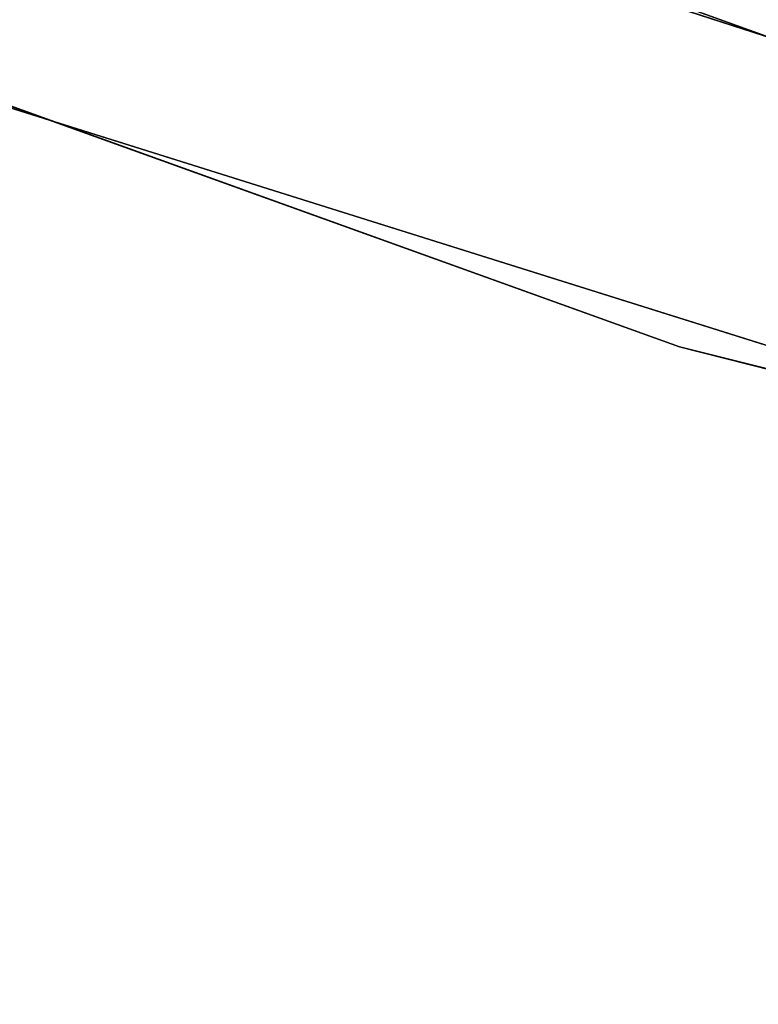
# Model space of a CAD drawing. Extents: x -950 to 950, y -950 to 950.
# Tile 88 of 256: x -277.33 to -270.45, y -886.28 to -877.1. Entities that reach past the tile are written whole.
import ezdxf

# ---------------------------------------------------------------- set-up
doc = ezdxf.new("R2010")
doc.units = 0
doc.layers.get('0').update_dxf_attribs({"color": 13, "linetype": 'CONTINUOUS'})

# ---------------------------------------------------------------- blocks, each defined once
blk = doc.blocks.new('OBJ_000001')
for p, q in [((-254.8661293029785, -885.0121620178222, 6.999972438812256), (-297.5355693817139, -871.5991241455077, 6.999972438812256)), ((-297.5355693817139, -871.5991241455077, 30.16272406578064), (-254.8661293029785, -885.0121620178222, 30.16272406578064))]:
    blk.add_line(p, q)
at = {"color": 8}
mesh = blk.add_polyface(dxfattribs=at)
corners = [(-297.5355693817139, -871.5991241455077, 30.16272406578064), (-254.8661293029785, -885.0121620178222, 6.999972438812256), (-297.5355693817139, -871.5991241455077, 6.999972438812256), (-254.8661293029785, -885.0121620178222, 30.16272406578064)]
mesh.append_faces([[corners[k] for k in face] for face in [(0, 1, 2), (1, 0, 3)]], dxfattribs={"vtx0": -1, "color": 8})
blk = doc.blocks.new('OBJ_000002')
for p, q in [((-270.2974548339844, -877.2838546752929, 15.79006241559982), (-351.1643938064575, -848.1775886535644, 15.79006241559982)), ((-351.1643938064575, -848.1775886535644), (-270.2974548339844, -877.2838546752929)), ((-270.2974548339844, -877.2838546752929, 2.999988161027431), (-351.1643938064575, -848.1775886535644, 2.999988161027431)), ((-270.2974548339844, -877.2838546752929, 38.99984211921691), (-351.1643938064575, -848.1775886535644, 38.99984211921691)), ((-352.311973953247, -850.9493186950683), (-271.1808069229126, -880.1508308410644)), ((-352.311973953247, -850.9493186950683, 38.99984211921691), (-271.1808069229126, -880.1508308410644, 38.99984211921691)), ((-271.1808069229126, -880.1508308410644, 2.999988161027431), (-352.311973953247, -850.9493186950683, 2.999988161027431)), ((-296.5663940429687, -868.7600532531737), (-270.2974548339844, -877.2838546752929, 15.79006241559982)), ((-271.1808069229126, -880.1508308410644), (-180.8910903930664, -903.0547622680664)), ((-271.1808069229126, -880.1508308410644, 38.99984211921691), (-180.8910903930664, -903.0547622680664, 38.99984211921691)), ((-271.1808069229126, -880.1508308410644, 38.99984211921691), (-271.1808069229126, -880.1508308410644, 2.999988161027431)), ((-180.8910903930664, -903.0547622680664, 2.999988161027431), (-271.1808069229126, -880.1508308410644, 2.999988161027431))]:
    blk.add_line(p, q)
at = {"color": 2}
mesh = blk.add_polyface(dxfattribs=at)
corners = [(-351.1643938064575, -848.1775886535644, 15.79006241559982), (-296.5663940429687, -868.7600532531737), (-270.2974548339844, -877.2838546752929, 15.79006241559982)]
mesh.append_faces([[corners[k] for k in face] for face in [(0, 1, 2)]], dxfattribs={"color": 2})
mesh = blk.add_polyface(dxfattribs=at)
corners = [(-270.2974548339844, -877.2838546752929, 2.999988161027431), (-351.1643938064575, -848.1775886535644), (-270.2974548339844, -877.2838546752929), (-351.1643938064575, -848.1775886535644, 2.999988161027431)]
mesh.append_faces([[corners[k] for k in face] for face in [(0, 1, 2), (1, 0, 3)]], dxfattribs={"vtx0": -1, "color": 2})
mesh = blk.add_polyface(dxfattribs=at)
corners = [(-270.2974548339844, -877.2838546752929, 38.99984211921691), (-351.1643938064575, -848.1775886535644, 15.79006241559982), (-270.2974548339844, -877.2838546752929, 15.79006241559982), (-351.1643938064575, -848.1775886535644, 38.99984211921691)]
mesh.append_faces([[corners[k] for k in face] for face in [(0, 1, 2), (1, 0, 3)]], dxfattribs={"vtx0": -1, "color": 2})
mesh = blk.add_polyface(dxfattribs=at)
corners = [(-352.311973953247, -850.9493186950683, 38.99984211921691), (-271.1808069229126, -880.1508308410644, 2.999988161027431), (-352.311973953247, -850.9493186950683, 2.999988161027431), (-271.1808069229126, -880.1508308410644, 38.99984211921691)]
mesh.append_faces([[corners[k] for k in face] for face in [(0, 1, 2), (1, 0, 3)]], dxfattribs={"vtx0": -1, "color": 2})
mesh = blk.add_polyface(dxfattribs=at)
corners = [(-270.2974548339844, -877.2838546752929, 15.79006241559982), (-296.5663940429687, -868.7600532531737), (-254.0359474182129, -882.1293922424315)]
mesh.append_faces([[corners[k] for k in face] for face in [(0, 1, 2)]], dxfattribs={"color": 2})
mesh = blk.add_polyface(dxfattribs=at)
corners = [(-271.1808069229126, -880.1508308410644, 38.99984211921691), (-180.8910903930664, -903.0547622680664, 2.999988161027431), (-271.1808069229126, -880.1508308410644, 2.999988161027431), (-180.8910903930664, -903.0547622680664, 38.99984211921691)]
mesh.append_faces([[corners[k] for k in face] for face in [(0, 1, 2), (1, 0, 3)]], dxfattribs={"vtx0": -1, "color": 2})
blk = doc.blocks.new('SKPC51C')
for name in ['OBJ_000001', 'OBJ_000002']:
    blk.add_blockref(name, (0, 0))

msp = doc.modelspace()

# ---------------------------------------------------------------- block references
msp.add_blockref('SKPC51C', (0, 0))

doc.saveas('drawing.dxf')
